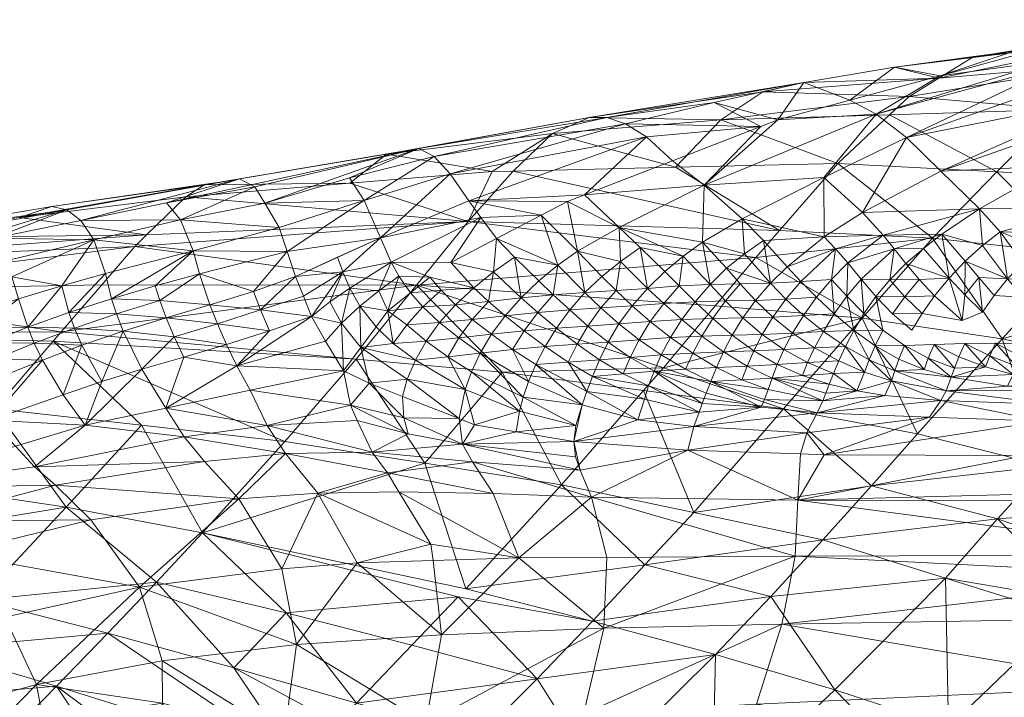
# Model space of a CAD drawing. Header units: millimetres. Extents: x -10 to 98, y -33 to 12.
# Tile 17 of 36: x 28 to 40, y 2 to 10. Entities that reach past the tile are written whole.
import ezdxf

# ---------------------------------------------------------------- set-up
doc = ezdxf.new("R2010")
doc.units = ezdxf.units.MM
doc.layers.add('G-IMPT', color=8, linetype='Continuous')

# ---------------------------------------------------------------- blocks, each defined once
blk = doc.blocks.new('AJsmall2 - 3D View - _3D__dwg_AJsmall_AJsmall_193151 - AJsmall_AJsmall_193151-193211-_3D_-3459-View 1')
at = {"layer": 'G-IMPT', "lineweight": 9}
mesh = blk.add_polyface(dxfattribs=at)
corners = [(41.596, 11.751, 99.804), (40.478, 11.566, 100.133), (42.08, 11.622, 101.94), (40.747, 11.456, 101.2), (40.85, 11.415, 101.604), (41.039, 11.259, 102.28), (41.349, 11.004, 103.388), (40.81, 10.869, 93.707), (38.792, 10.806, 94.136), (39.026, 11.026, 94.842), (40.206, 11.54, 99.088), (41.52, 11.425, 95.566), (39.379, 11.244, 96.066), (42.182, 11.812, 97.481), (39.794, 11.5, 97.503), (39.939, 11.514, 98.06), (42.474, 11.938, 98.463), (40.068, 10.13, 91.884), (41.92, 10.036, 91.503), (42.783, 10.807, 93.236), (40.763, 10.194, 104.836), (41.704, 10.652, 104.492), (41.509, 10.872, 103.96), (38.718, 9.375, 104.852), (39.414, 9.388, 105.267), (39.861, 9.689, 105.126), (39.403, 10.136, 104.043), (38.993, 10.535, 102.947), (40.109, 9.413, 105.662), (39.897, 9.252, 105.721), (40.198, 8.856, 106.195), (41.222, 9.701, 105.919), (41.268, 9.248, 106.515), (41.473, 9.42, 106.451), (41.577, 8.844, 106.973), (41.75, 9.035, 106.959), (41.94, 9.214, 106.914), (40.38, 9.045, 106.179), (40.579, 9.225, 106.134), (40.79, 9.394, 106.069), (39.693, 9.067, 105.767), (41.07, 9.051, 106.567), (39.396, 11.271, 100.442), (38.635, 10.814, 101.847), (42.109, 10.193, 105.598), (42.338, 9.934, 106.224), (41.05, 9.147, 89.867), (39.305, 9.34, 90.221), (38.851, 11.374, 98.336)]
mesh.append_faces([[corners[k] for k in face] for face in [(0, 1, 2), (2, 1, 3), (2, 3, 4), (4, 5, 2), (2, 5, 6), (7, 8, 9), (10, 1, 0), (7, 9, 11), (11, 9, 12), (13, 11, 12), (13, 12, 14), (13, 14, 15), (16, 13, 15), (16, 15, 10), (10, 0, 16), (17, 8, 7), (17, 7, 18), (19, 7, 11), (20, 21, 22), (23, 24, 25), (26, 20, 22), (26, 22, 6), (26, 6, 27), (28, 29, 30), (31, 32, 33), (33, 32, 34), (33, 35, 36), (31, 20, 25), (25, 20, 26), (28, 37, 38), (28, 38, 39), (24, 40, 29), (24, 29, 25), (25, 29, 28), (25, 28, 31), (31, 28, 39), (31, 39, 32), (32, 39, 41), (1, 42, 3), (3, 42, 43), (3, 43, 4), (4, 43, 27), (4, 27, 5), (5, 27, 6), (21, 20, 44), (44, 20, 31), (45, 31, 33), (46, 47, 17), (46, 17, 18), (10, 15, 48), (42, 1, 10), (42, 10, 48), (15, 14, 48), (48, 14, 12)]])
mesh = blk.add_polyface(dxfattribs=at)
corners = [(38.177, 10.226, 92.273), (38.792, 10.806, 94.136), (40.068, 10.13, 91.884), (38.453, 8.852, 105.166), (38.629, 8.646, 105.368), (38.797, 8.845, 105.39), (38.295, 9.044, 104.937), (38.848, 9.214, 105.12), (38.013, 9.355, 104.437), (38.149, 9.212, 104.692), (38.718, 9.375, 104.852), (37.039, 9.568, 103.499), (37.291, 9.311, 104.033), (37.574, 8.999, 104.535), (38.988, 9.036, 105.373), (39.195, 9.218, 105.329), (38.471, 9.643, 104.313), (39.861, 9.689, 105.126), (38.009, 10.06, 103.237), (39.396, 11.271, 100.442), (38.321, 10.979, 100.749), (38.635, 10.814, 101.847), (37.464, 10.746, 100.993), (38.974, 8.643, 105.589), (39.146, 8.848, 105.6), (39.502, 8.864, 105.793), (39.414, 9.388, 105.267), (39.403, 10.136, 104.043), (38.993, 10.535, 102.947), (36.585, 9.97, 102.419), (38.283, 8.648, 105.145), (38.101, 8.846, 104.953), (37.738, 8.824, 104.754), (37.375, 8.803, 104.552), (37.066, 9.154, 104.081), (38.468, 8.389, 88.645), (37.203, 9.109, 89.847), (39.305, 9.34, 90.221), (37.483, 9.431, 90.546), (37.283, 11.079, 96.512), (39.379, 11.244, 96.066), (39.026, 11.026, 94.842), (36.786, 10.745, 94.499), (38.851, 11.374, 98.336), (37.771, 11.189, 98.606), (36.706, 10.954, 98.866), (36.247, 10.182, 92.56)]
mesh.append_faces([[corners[k] for k in face] for face in [(0, 1, 2), (3, 4, 5), (6, 3, 7), (8, 9, 10), (11, 12, 8), (8, 12, 13), (8, 13, 9), (3, 5, 7), (7, 5, 14), (7, 14, 15), (16, 10, 17), (10, 16, 8), (8, 16, 18), (8, 18, 11), (19, 20, 21), (21, 20, 22), (5, 23, 24), (5, 24, 14), (14, 24, 25), (14, 25, 15), (7, 15, 26), (10, 7, 26), (7, 10, 6), (6, 10, 9), (17, 27, 16), (16, 27, 28), (16, 28, 18), (18, 28, 21), (18, 21, 29), (29, 21, 22), (30, 3, 6), (30, 6, 31), (31, 6, 9), (31, 9, 32), (32, 9, 13), (32, 13, 33), (33, 13, 12), (33, 12, 34), (35, 36, 37), (36, 38, 37), (37, 38, 0), (37, 0, 2), (39, 40, 41), (39, 41, 42), (20, 19, 43), (20, 43, 44), (22, 20, 44), (22, 44, 45), (41, 1, 42), (42, 1, 0), (44, 43, 40), (44, 40, 39), (46, 0, 38)]])
mesh = blk.add_polyface(dxfattribs=at)
corners = [(36.585, 9.97, 102.419), (36.211, 10.26, 101.306), (35.162, 9.853, 101.568), (37.262, 10.668, 101.044), (35.54, 8.715, 103.482), (35.369, 8.885, 103.266), (35.167, 8.693, 103.259), (36.657, 8.79, 104.113), (37.016, 8.795, 104.336), (36.854, 8.981, 104.109), (37.375, 8.803, 104.552), (34.844, 9.018, 102.804), (35.08, 9.183, 102.772), (35.59, 9.063, 103.244), (35.914, 8.742, 103.695), (36.566, 9.29, 103.611), (35.575, 9.467, 102.669), (36.337, 9.125, 103.656), (35.824, 9.227, 103.201), (36.118, 8.941, 103.687), (37.066, 9.154, 104.081), (36.289, 8.772, 103.901), (34.96, 9.775, 101.619), (37.039, 9.568, 103.499), (38.009, 10.06, 103.237), (36.841, 8.593, 104.309), (37.197, 8.599, 104.534), (37.464, 10.746, 100.993), (37.291, 9.311, 104.033), (36.706, 10.954, 98.866), (35.899, 10.546, 100.224), (35.65, 10.698, 99.112), (35.428, 10.774, 98.008), (37.771, 11.189, 98.606), (35.217, 10.774, 96.921), (36.786, 10.745, 94.499), (38.177, 10.226, 92.273), (36.247, 10.182, 92.56), (37.283, 11.079, 96.512), (34.784, 10.583, 94.825), (34.313, 10.138, 92.847), (33.565, 10.106, 99.521), (37.203, 9.109, 89.847), (36.719, 8.534, 88.928), (33.165, 8.78, 89.301), (37.483, 9.431, 90.546), (33.78, 9.539, 91.013)]
mesh.append_faces([[corners[k] for k in face] for face in [(0, 1, 2), (3, 1, 0), (4, 5, 6), (7, 8, 9), (9, 8, 10), (11, 6, 12), (12, 6, 5), (12, 5, 13), (13, 5, 4), (13, 4, 14), (15, 16, 17), (17, 16, 18), (17, 18, 19), (10, 20, 9), (9, 20, 15), (7, 9, 15), (7, 15, 17), (7, 17, 21), (21, 17, 19), (21, 19, 14), (14, 19, 18), (14, 18, 13), (13, 18, 16), (13, 16, 12), (12, 16, 22), (23, 24, 0), (7, 25, 8), (8, 26, 10), (0, 27, 3), (20, 28, 23), (20, 23, 15), (15, 23, 0), (15, 0, 16), (16, 0, 2), (16, 2, 22), (27, 29, 3), (2, 1, 30), (30, 1, 3), (31, 30, 3), (31, 3, 29), (31, 29, 32), (32, 29, 33), (34, 32, 33), (35, 36, 37), (33, 38, 34), (34, 38, 35), (34, 35, 39), (39, 35, 37), (39, 37, 40), (31, 41, 30), (42, 43, 44), (45, 42, 46), (45, 46, 40), (45, 40, 37)]])
mesh = blk.add_polyface(dxfattribs=at)
corners = [(33.091, 8.69, 101.872), (33.457, 8.72, 102.143), (33.324, 8.877, 101.886), (33.845, 8.749, 102.375), (34.791, 8.667, 103.031), (34.618, 8.833, 102.819), (34.408, 8.631, 102.808), (34.844, 9.018, 102.804), (35.08, 9.183, 102.772), (34.648, 9.612, 101.677), (34.116, 9.334, 101.776), (34.33, 9.113, 102.33), (34.96, 9.775, 101.619), (34.081, 8.938, 102.364), (33.571, 9.05, 101.878), (35.167, 8.693, 103.259), (34.019, 8.587, 102.585), (32.372, 9.992, 93.001), (32.805, 10.337, 95.059), (34.063, 10.133, 92.884), (32.823, 8.474, 101.856), (32.953, 8.887, 101.667), (32.715, 8.714, 101.654), (32.862, 9.053, 101.403), (32.37, 8.746, 101.385), (33.928, 9.586, 101.245), (32.737, 9.342, 100.825), (32.224, 9.112, 100.841), (32.286, 8.94, 101.125), (33.787, 9.785, 100.678), (33.191, 10.406, 97.225), (32.366, 10.055, 98.45), (33.375, 10.31, 98.361), (32.54, 9.786, 99.635), (33.565, 10.106, 99.521), (34.784, 10.583, 94.825), (34.313, 10.138, 92.847), (35.217, 10.774, 96.921), (35.428, 10.774, 98.008), (35.65, 10.698, 99.112), (35.899, 10.546, 100.224), (35.162, 9.853, 101.568), (33.78, 9.539, 91.013), (37.203, 9.109, 89.847), (33.165, 8.78, 89.301)]
mesh.append_faces([[corners[k] for k in face] for face in [(0, 1, 2), (2, 1, 3), (4, 5, 6), (7, 8, 9), (7, 9, 10), (7, 10, 11), (8, 12, 9), (13, 11, 10), (13, 10, 14), (13, 14, 3), (7, 4, 15), (4, 7, 5), (11, 5, 7), (5, 11, 6), (6, 11, 13), (6, 13, 16), (16, 13, 3), (17, 18, 19), (20, 0, 21), (20, 21, 22), (0, 2, 21), (23, 21, 2), (22, 21, 23), (22, 23, 24), (14, 10, 25), (14, 25, 23), (26, 27, 28), (25, 26, 23), (23, 26, 28), (23, 28, 24), (29, 9, 12), (30, 31, 32), (32, 31, 33), (32, 33, 34), (34, 33, 26), (34, 26, 29), (29, 26, 25), (29, 25, 9), (9, 25, 10), (35, 36, 19), (35, 19, 18), (37, 35, 18), (37, 18, 30), (38, 37, 30), (38, 30, 32), (39, 38, 32), (39, 32, 34), (40, 34, 29), (40, 29, 41), (41, 29, 12), (42, 17, 19), (42, 19, 36), (43, 44, 42)]])
mesh = blk.add_polyface(dxfattribs=at)
corners = [(30.421, 9.83, 93.136), (30.637, 9.973, 94.144), (32.372, 9.992, 93.001), (32.805, 10.337, 95.059), (31.915, 8.409, 101.237), (32.134, 8.584, 101.335), (32.286, 8.94, 101.125), (31.818, 8.649, 101.005), (32.224, 9.112, 100.841), (31.724, 8.883, 100.779), (32.54, 9.786, 99.635), (31.53, 9.467, 99.606), (31.625, 9.181, 100.183), (32.737, 9.342, 100.825), (32.37, 8.746, 101.385), (32.272, 8.33, 101.526), (32.366, 10.055, 98.45), (31.359, 9.754, 98.421), (30.821, 10.004, 95.138), (31.056, 10.044, 96.409), (33.191, 10.406, 97.225), (31.193, 9.974, 97.293), (31.24, 9.95, 97.594), (33.165, 8.78, 89.301), (32.444, 7.901, 87.713), (28.936, 8.225, 88.147), (33.78, 9.539, 91.013), (29.419, 8.785, 89.574), (29.812, 9.241, 90.736), (29.953, 9.377, 91.29), (30.355, 9.559, 98.29), (30.191, 9.76, 97.202), (30.797, 8.32, 100.521), (31.416, 8.239, 100.948), (31.309, 8.485, 100.799), (31.223, 8.703, 100.599), (30.58, 8.915, 99.933), (30.705, 8.545, 100.367), (30.11, 8.596, 99.947), (30.186, 8.392, 100.11), (30.506, 9.188, 99.393), (30.056, 8.772, 99.74), (29.169, 9.548, 97.043), (29.005, 9.678, 96.02)]
mesh.append_faces([[corners[k] for k in face] for face in [(0, 1, 2), (2, 1, 3), (4, 5, 6), (4, 6, 7), (6, 8, 9), (6, 9, 7), (10, 11, 12), (10, 12, 13), (13, 12, 9), (13, 9, 8), (14, 6, 5), (14, 5, 15), (15, 5, 4), (10, 16, 17), (10, 17, 11), (1, 18, 3), (3, 18, 19), (3, 19, 20), (20, 19, 21), (20, 21, 22), (20, 22, 17), (20, 17, 16), (23, 24, 25), (0, 2, 26), (25, 27, 23), (23, 27, 28), (23, 28, 26), (26, 28, 29), (26, 29, 0), (11, 17, 30), (22, 21, 31), (31, 21, 19), (32, 33, 34), (9, 12, 35), (35, 12, 36), (35, 36, 37), (37, 36, 38), (37, 38, 39), (34, 33, 4), (34, 4, 7), (34, 7, 9), (39, 32, 37), (37, 32, 34), (37, 34, 35), (35, 34, 9), (30, 40, 11), (41, 38, 36), (41, 36, 40), (40, 36, 12), (40, 12, 11), (17, 22, 30), (30, 22, 31), (42, 31, 19), (43, 19, 18)]])
mesh = blk.add_polyface(dxfattribs=at)
corners = [(29.326, 9.318, 98.064), (29.462, 8.918, 99.067), (30.506, 9.188, 99.393), (28.942, 8.774, 98.878), (28.279, 9.071, 97.793), (27.826, 8.727, 98.081), (28.35, 8.88, 98.25), (27.925, 8.446, 98.452), (28.428, 8.618, 98.673), (27.989, 8.278, 98.603), (30.186, 8.392, 100.11), (30.11, 8.596, 99.947), (29.594, 8.438, 99.702), (29.675, 8.234, 99.832), (29.094, 8.27, 99.431), (29.536, 8.619, 99.523), (30.056, 8.772, 99.74), (29.028, 8.456, 99.281), (28.538, 8.282, 99.014), (30.355, 9.559, 98.29), (29.169, 9.548, 97.043), (28.131, 9.341, 96.843), (29.005, 9.678, 96.02), (27.083, 9.106, 96.625), (30.191, 9.76, 97.202), (31.056, 10.044, 96.409), (30.821, 10.004, 95.138), (28.824, 9.717, 95.028), (30.637, 9.973, 94.144), (26.927, 9.29, 95.724), (26.77, 9.368, 94.804), (28.441, 9.586, 93.068), (30.421, 9.83, 93.136), (27.434, 8.256, 98.214), (27.365, 8.416, 98.072), (27.309, 8.557, 97.902), (27.227, 8.787, 97.504), (29.953, 9.377, 91.29), (28.936, 8.225, 88.147), (25.579, 8.712, 89.614), (29.419, 8.785, 89.574), (29.812, 9.241, 90.736), (26.021, 9.086, 91.277), (26.415, 9.336, 92.999)]
mesh.append_faces([[corners[k] for k in face] for face in [(0, 1, 2), (1, 0, 3), (4, 5, 6), (6, 5, 7), (6, 7, 8), (8, 7, 9), (10, 11, 12), (10, 12, 13), (13, 12, 14), (15, 16, 2), (15, 2, 1), (15, 1, 17), (17, 1, 3), (17, 3, 18), (2, 19, 0), (20, 0, 19), (0, 20, 21), (21, 20, 22), (18, 14, 17), (17, 14, 12), (17, 12, 15), (15, 12, 11), (15, 11, 16), (22, 23, 21), (4, 21, 23), (21, 4, 0), (0, 4, 6), (0, 6, 3), (3, 6, 8), (3, 8, 18), (18, 8, 9), (19, 24, 20), (20, 25, 22), (22, 26, 27), (27, 26, 28), (29, 23, 22), (30, 29, 22), (30, 22, 27), (30, 27, 31), (31, 27, 28), (31, 28, 32), (33, 9, 7), (34, 7, 5), (34, 5, 35), (35, 5, 4), (35, 4, 36), (23, 36, 4), (31, 32, 37), (38, 39, 40), (41, 40, 39), (37, 41, 42), (37, 42, 43), (37, 43, 31)]])
mesh = blk.add_polyface(dxfattribs=at)
corners = [(26.805, 8.366, 97.708), (27.309, 8.557, 97.902), (27.227, 8.787, 97.504), (26.707, 8.621, 97.35), (26.198, 8.437, 97.185), (26.32, 8.155, 97.492), (23.634, 8.722, 94.434), (24.679, 8.959, 94.558), (24.525, 9.031, 93.713), (24.399, 8.491, 95.677), (24.315, 8.646, 95.296), (23.797, 8.479, 95.209), (24.837, 8.791, 95.381), (24.994, 8.493, 96.172), (26.032, 8.831, 96.404), (26.927, 9.29, 95.724), (25.434, 7.68, 96.958), (25.96, 7.764, 97.325), (25.861, 7.926, 97.245), (27.365, 8.416, 98.072), (27.434, 8.256, 98.214), (26.959, 8.051, 97.958), (27.517, 8.083, 98.328), (26.505, 7.83, 97.68), (25.778, 8.082, 97.135), (25.096, 8.273, 96.518), (25.595, 8.484, 96.672), (24.62, 8.032, 96.334), (27.172, 7.696, 98.087), (26.746, 7.487, 97.748), (28.441, 9.586, 93.068), (26.415, 9.336, 92.999), (26.77, 9.368, 94.804), (26.126, 9.3, 92.989), (23.894, 8.292, 95.563), (24.016, 8.05, 95.872), (24.493, 8.285, 96.037), (24.359, 9.035, 92.875), (25.162, 8.14, 96.663), (25.707, 8.23, 97), (26.11, 8.663, 96.809), (27.083, 9.106, 96.625), (28.936, 8.225, 88.147), (25.082, 8.196, 88.028), (25.579, 8.712, 89.614), (22.287, 8.725, 92.741), (26.021, 9.086, 91.277), (21.565, 8.443, 89.596), (21.834, 8.642, 90.594), (29.812, 9.241, 90.736)]
mesh.append_faces([[corners[k] for k in face] for face in [(0, 1, 2), (3, 4, 5), (6, 7, 8), (9, 10, 11), (9, 12, 10), (10, 12, 7), (11, 10, 7), (11, 7, 6), (13, 14, 15), (16, 17, 18), (19, 1, 0), (20, 0, 21), (22, 20, 21), (17, 23, 5), (18, 17, 5), (24, 5, 4), (25, 26, 14), (5, 23, 21), (5, 21, 0), (5, 0, 3), (3, 0, 2), (14, 13, 25), (25, 13, 27), (28, 22, 21), (28, 21, 29), (29, 21, 23), (30, 31, 32), (32, 31, 33), (34, 35, 36), (34, 36, 9), (9, 36, 13), (9, 13, 12), (12, 13, 15), (7, 12, 15), (7, 15, 32), (8, 7, 32), (8, 32, 33), (8, 33, 37), (38, 39, 26), (26, 39, 40), (26, 40, 14), (14, 40, 41), (14, 41, 15), (2, 41, 3), (3, 41, 40), (3, 40, 4), (4, 40, 39), (42, 43, 44), (45, 37, 46), (46, 37, 33), (46, 33, 31), (43, 47, 44), (46, 44, 48), (49, 44, 46)]])
mesh = blk.add_polyface(dxfattribs=at)
corners = [(39.899, 8.459, 106.112), (40.037, 8.658, 106.174), (39.855, 8.871, 105.986), (41.735, 7.852, 106.529), (41.771, 7.955, 106.764), (41.467, 8.089, 106.794), (41.41, 7.951, 106.598), (41.366, 7.841, 106.377), (41.07, 8.005, 106.543), (39.934, 7.809, 105.651), (39.985, 7.938, 105.865), (39.689, 8.085, 105.871), (39.617, 7.927, 105.693), (39.322, 8.073, 105.696), (39.254, 7.913, 105.511), (39.564, 7.795, 105.481), (39.502, 8.864, 105.793), (39.146, 8.848, 105.6), (39.328, 8.653, 105.787), (40.541, 8.001, 106.263), (40.342, 7.937, 106.054), (40.651, 7.819, 106.022), (40.052, 8.089, 106.053), (40.299, 7.817, 105.826), (40.198, 8.856, 106.195), (39.897, 9.252, 105.721), (39.693, 9.067, 105.767), (39.414, 9.388, 105.267), (39.195, 9.218, 105.329), (41.696, 8.521, 107.124), (41.577, 8.844, 106.973), (41.425, 8.642, 106.95), (40.579, 9.225, 106.134), (40.38, 9.045, 106.179), (40.886, 8.842, 106.596), (40.538, 8.839, 106.404), (40.721, 8.631, 106.589), (41.237, 8.343, 106.84), (41.236, 8.855, 106.777), (41.075, 8.641, 106.768), (41.75, 9.035, 106.959), (41.473, 9.42, 106.451), (40.377, 8.639, 106.388), (40.109, 9.413, 105.662), (40.79, 9.394, 106.069), (41.07, 9.051, 106.567), (41.268, 9.248, 106.515), (41.002, 7.827, 106.213), (39.687, 8.665, 105.973), (39.658, 8.36, 105.974), (40.78, 8.151, 106.546), (40.689, 7.933, 106.258), (40.399, 8.08, 106.256), (39.179, 8.444, 105.741), (40.132, 8.144, 88.36), (41.05, 9.147, 89.867), (42.707, 8.871, 89.432), (41.719, 7.806, 88.033), (39.305, 9.34, 90.221)]
mesh.append_faces([[corners[k] for k in face] for face in [(0, 1, 2), (3, 4, 5), (3, 6, 7), (7, 6, 8), (9, 10, 11), (9, 11, 12), (13, 14, 15), (16, 17, 18), (19, 20, 21), (22, 10, 23), (10, 22, 11), (24, 25, 26), (27, 28, 16), (29, 30, 31), (32, 33, 34), (34, 33, 35), (34, 35, 36), (37, 38, 39), (39, 38, 34), (39, 34, 36), (40, 30, 29), (30, 40, 41), (42, 36, 35), (42, 35, 24), (24, 35, 33), (24, 33, 43), (44, 32, 34), (44, 34, 45), (45, 34, 38), (16, 26, 27), (46, 45, 30), (30, 45, 38), (30, 38, 31), (8, 47, 7), (2, 48, 0), (0, 48, 49), (11, 13, 12), (15, 12, 13), (47, 8, 50), (47, 50, 51), (23, 20, 22), (22, 20, 52), (1, 42, 24), (1, 24, 2), (26, 2, 24), (48, 2, 26), (48, 26, 16), (49, 48, 16), (49, 16, 18), (49, 18, 53), (54, 55, 56), (54, 56, 57), (54, 58, 55)]])
mesh = blk.add_polyface(dxfattribs=at)
corners = [(37.176, 7.998, 104.454), (37.097, 7.816, 104.274), (37.454, 7.835, 104.496), (37.533, 8.014, 104.673), (37.818, 7.859, 104.701), (37.9, 8.035, 104.87), (38.188, 7.879, 104.89), (38.268, 8.052, 105.062), (37.275, 8.194, 104.597), (37.636, 8.211, 104.808), (38.005, 8.231, 104.999), (38.367, 8.243, 105.201), (38.133, 8.438, 105.091), (37.768, 8.421, 104.895), (37.402, 8.401, 104.695), (37.924, 8.636, 104.941), (37.558, 8.613, 104.744), (37.197, 8.599, 104.534), (39.205, 7.777, 105.29), (39.254, 7.913, 105.511), (38.969, 8.063, 105.494), (39.322, 8.073, 105.696), (39.328, 8.653, 105.787), (39.146, 8.848, 105.6), (38.974, 8.643, 105.589), (39.179, 8.444, 105.741), (38.829, 8.44, 105.532), (37.375, 8.803, 104.552), (37.738, 8.824, 104.754), (38.101, 8.846, 104.953), (38.283, 8.648, 105.145), (38.486, 8.443, 105.305), (38.714, 8.244, 105.423), (38.629, 8.646, 105.368), (38.797, 8.845, 105.39), (38.854, 7.76, 105.08), (38.903, 7.901, 105.302), (38.623, 8.06, 105.272), (38.552, 7.893, 105.087), (38.453, 8.852, 105.166), (39.058, 8.245, 105.644), (38.495, 7.746, 104.877), (38.468, 8.389, 88.645), (36.719, 8.534, 88.928), (37.203, 9.109, 89.847), (40.132, 8.144, 88.36), (39.305, 9.34, 90.221)]
mesh.append_faces([[corners[k] for k in face] for face in [(0, 1, 2), (0, 2, 3), (3, 2, 4), (3, 4, 5), (5, 4, 6), (5, 6, 7), (3, 8, 0), (8, 3, 9), (5, 9, 3), (9, 5, 10), (7, 10, 5), (10, 7, 11), (11, 12, 10), (13, 10, 12), (10, 13, 9), (14, 9, 13), (9, 14, 8), (12, 15, 13), (13, 15, 16), (13, 16, 14), (14, 16, 17), (18, 19, 20), (20, 19, 21), (22, 23, 24), (22, 24, 25), (25, 24, 26), (27, 17, 16), (27, 16, 28), (28, 16, 15), (28, 15, 29), (29, 15, 12), (29, 12, 30), (30, 12, 11), (30, 11, 31), (31, 11, 32), (33, 26, 24), (33, 24, 34), (35, 36, 37), (35, 37, 38), (20, 36, 18), (36, 20, 37), (32, 33, 31), (31, 33, 39), (31, 39, 30), (40, 25, 26), (20, 32, 37), (11, 37, 32), (37, 11, 38), (38, 11, 7), (41, 38, 7), (41, 7, 6), (42, 43, 44), (45, 42, 46)]])
mesh = blk.add_polyface(dxfattribs=at)
corners = [(34.967, 7.866, 103.113), (35.34, 7.893, 103.347), (35.074, 8.078, 103.259), (35.204, 8.294, 103.373), (34.829, 8.269, 103.14), (35.444, 8.104, 103.496), (35.706, 7.922, 103.583), (36.076, 7.95, 103.805), (36.363, 7.783, 103.846), (36.451, 7.972, 104.013), (36.735, 7.801, 104.055), (36.818, 7.986, 104.228), (37.097, 7.816, 104.274), (37.176, 7.998, 104.454), (35.812, 8.131, 103.726), (36.186, 8.157, 103.937), (36.559, 8.174, 104.147), (36.921, 8.184, 104.369), (37.275, 8.194, 104.597), (37.046, 8.391, 104.473), (37.402, 8.401, 104.695), (36.689, 8.384, 104.246), (36.321, 8.37, 104.031), (35.946, 8.347, 103.824), (35.573, 8.319, 103.606), (37.197, 8.599, 104.534), (36.841, 8.593, 104.309), (36.479, 8.584, 104.088), (36.106, 8.562, 103.88), (35.731, 8.534, 103.67), (35.359, 8.509, 103.448), (35.167, 8.693, 103.259), (35.54, 8.715, 103.482), (35.914, 8.742, 103.695), (36.289, 8.772, 103.901), (36.657, 8.79, 104.113), (37.016, 8.795, 104.336), (35.991, 7.758, 103.633), (34.987, 8.485, 103.217), (36.102, 7.799, 87.755), (36.719, 8.534, 88.928), (38.468, 8.389, 88.645), (33.165, 8.78, 89.301)]
mesh.append_faces([[corners[k] for k in face] for face in [(0, 1, 2), (3, 4, 2), (5, 3, 2), (5, 2, 1), (6, 5, 1), (7, 8, 9), (9, 10, 11), (11, 12, 13), (14, 7, 15), (9, 15, 7), (15, 9, 16), (11, 16, 9), (16, 11, 17), (13, 17, 11), (17, 13, 18), (19, 18, 20), (18, 19, 17), (21, 17, 19), (17, 21, 16), (22, 16, 21), (16, 22, 15), (23, 15, 22), (15, 23, 14), (24, 14, 23), (20, 25, 19), (19, 25, 26), (19, 26, 21), (27, 21, 26), (21, 27, 22), (28, 22, 27), (22, 28, 23), (29, 23, 28), (23, 29, 24), (30, 24, 29), (31, 30, 32), (29, 32, 30), (32, 29, 33), (28, 33, 29), (33, 28, 34), (34, 28, 27), (34, 27, 35), (35, 27, 26), (36, 26, 25), (6, 37, 7), (6, 7, 14), (5, 6, 14), (5, 14, 24), (3, 5, 24), (3, 24, 30), (38, 3, 30), (38, 30, 31), (39, 40, 41), (42, 40, 39)]])
mesh = blk.add_polyface(dxfattribs=at)
corners = [(33.05, 8.31, 102.041), (32.823, 8.474, 101.856), (32.886, 8.085, 101.93), (33.279, 8.115, 102.187), (33.15, 7.89, 102.046), (33.537, 7.927, 102.305), (32.682, 8.284, 101.75), (32.5, 8.038, 101.611), (34.695, 8.051, 103.029), (34.967, 7.866, 103.113), (35.074, 8.078, 103.259), (34.829, 8.269, 103.14), (34.444, 8.237, 102.914), (34.606, 8.456, 102.99), (34.219, 8.417, 102.766), (34.408, 8.631, 102.808), (34.019, 8.587, 102.585), (34.584, 7.837, 102.885), (34.308, 8.016, 102.802), (34.055, 8.196, 102.686), (33.828, 8.373, 102.536), (33.628, 8.547, 102.354), (33.819, 7.751, 102.397), (33.922, 7.972, 102.561), (33.667, 8.152, 102.441), (33.439, 8.336, 102.291), (33.24, 8.521, 102.112), (34.791, 8.667, 103.031), (34.987, 8.485, 103.217), (35.204, 8.294, 103.373), (35.167, 8.693, 103.259), (33.845, 8.749, 102.375), (33.457, 8.72, 102.143), (33.091, 8.69, 101.872), (32.715, 8.714, 101.654), (32.488, 8.529, 101.609), (32.37, 8.746, 101.385), (32.272, 8.33, 101.526), (32.444, 7.901, 87.713), (33.165, 8.78, 89.301), (34.184, 7.746, 87.565), (36.102, 7.799, 87.755)]
mesh.append_faces([[corners[k] for k in face] for face in [(0, 1, 2), (3, 0, 2), (3, 2, 4), (5, 3, 4), (1, 6, 2), (2, 6, 7), (4, 2, 7), (8, 9, 10), (8, 10, 11), (12, 8, 11), (12, 11, 13), (14, 12, 13), (14, 13, 15), (16, 14, 15), (17, 9, 8), (18, 17, 8), (18, 8, 12), (19, 18, 12), (19, 12, 14), (20, 19, 14), (20, 14, 16), (21, 20, 16), (5, 22, 23), (5, 23, 24), (3, 5, 24), (3, 24, 25), (0, 3, 25), (0, 25, 26), (1, 0, 26), (27, 15, 13), (28, 27, 13), (28, 13, 11), (29, 28, 11), (23, 18, 19), (24, 23, 19), (24, 19, 20), (25, 24, 20), (25, 20, 21), (26, 25, 21), (27, 28, 30), (16, 31, 21), (32, 21, 31), (21, 32, 26), (33, 26, 32), (26, 33, 1), (1, 34, 35), (1, 35, 6), (7, 6, 35), (34, 36, 35), (35, 36, 37), (35, 37, 7), (38, 39, 40), (41, 40, 39)]])
mesh = blk.add_polyface(dxfattribs=at)
corners = [(32.272, 8.33, 101.526), (32.082, 8.115, 101.357), (32.296, 7.763, 101.457), (32.5, 8.038, 101.611), (31.915, 8.409, 101.237), (28.839, 8.113, 87.933), (28.936, 8.225, 88.147), (32.444, 7.901, 87.713), (31.599, 6.923, 86.24), (29.891, 7.115, 86.318), (30.18, 7.319, 99.863), (31.186, 7.53, 100.62), (31.025, 7.819, 100.669), (30.394, 7.925, 100.287), (29.897, 7.782, 99.943), (29.223, 7.115, 99.134), (30.282, 8.165, 100.223), (30.905, 8.075, 100.623), (30.797, 8.32, 100.521), (31.416, 8.239, 100.948), (29.675, 8.234, 99.832), (30.186, 8.392, 100.11), (31.605, 6.779, 100.103), (30.64, 6.683, 99.425), (31.051, 6.24, 98.694), (32.379, 7.353, 101.266), (32.636, 6.796, 100.639), (32.456, 7.171, 101.083), (31.387, 7.111, 100.449), (30.401, 6.977, 99.71), (31.735, 4.505, 95.493), (32.457, 5.479, 97.453), (31.563, 5.405, 97.103), (31.991, 6.306, 99.233), (28.619, 6.621, 98.173), (28.867, 6.401, 97.945), (29.288, 5.988, 97.421), (29.869, 5.188, 96.203), (32.817, 6.549, 100.158), (33.262, 6.662, 86.155), (30.616, 5.833, 84.903), (33.659, 5.072, 84.826), (31.614, 4.882, 84.347), (30.07, 5.247, 84.292), (30.99, 4.23, 83.849), (29.492, 4.641, 83.714), (28.995, 6.141, 84.915)]
mesh.append_faces([[corners[k] for k in face] for face in [(0, 1, 2), (2, 3, 0), (0, 4, 1), (5, 6, 7), (7, 8, 5), (5, 8, 9), (10, 11, 12), (12, 13, 10), (10, 13, 14), (10, 14, 15), (16, 17, 18), (18, 17, 19), (12, 11, 2), (12, 2, 1), (12, 1, 4), (20, 16, 21), (21, 16, 18), (4, 19, 12), (12, 19, 17), (12, 17, 13), (16, 13, 17), (13, 16, 14), (14, 16, 20), (22, 23, 24), (25, 2, 11), (26, 27, 28), (28, 27, 25), (26, 28, 22), (22, 28, 29), (22, 29, 23), (15, 29, 10), (10, 29, 28), (10, 28, 11), (11, 28, 25), (30, 31, 32), (32, 31, 33), (29, 34, 23), (23, 35, 24), (24, 36, 37), (37, 30, 32), (37, 32, 24), (33, 24, 32), (24, 33, 22), (22, 33, 38), (22, 38, 26), (39, 40, 8), (40, 41, 42), (40, 42, 43), (43, 42, 44), (43, 44, 45), (43, 46, 40), (40, 46, 9), (40, 9, 8)]])
mesh = blk.add_polyface(dxfattribs=at)
corners = [(38.854, 7.76, 105.08), (38.814, 7.641, 104.841), (39.468, 7.522, 104.732), (37.035, 7.653, 104.069), (37.348, 7.538, 104.057), (37.395, 7.676, 104.287), (37.997, 7.406, 103.98), (37.93, 7.26, 103.482), (37.267, 7.329, 103.575), (36.464, 7.099, 102.677), (37.306, 7.422, 103.817), (36.667, 7.636, 103.858), (36.818, 7.986, 104.228), (36.735, 7.801, 104.055), (37.097, 7.816, 104.274), (38.552, 7.893, 105.087), (38.495, 7.746, 104.877), (38.404, 7.525, 104.415), (38.738, 7.469, 104.353), (39.404, 7.407, 104.23), (38.125, 7.729, 104.69), (38.074, 7.602, 104.467), (38.033, 7.496, 104.228), (39.205, 7.777, 105.29), (38.903, 7.901, 105.302), (37.756, 7.705, 104.497), (36.393, 6.818, 101.699), (37.733, 6.773, 101.554), (37.809, 7.023, 102.508), (38.013, 6.764, 101.523), (39.267, 7.211, 103.266), (38.188, 7.879, 104.89), (37.818, 7.859, 104.701), (37.454, 7.835, 104.496), (38.468, 8.389, 88.645), (37.532, 7.31, 87.222), (36.102, 7.799, 87.755), (40.079, 6.003, 86.302), (37.998, 5.752, 85.916), (38.579, 6.393, 86.446), (36.463, 6.075, 85.993), (39.127, 7.011, 87.028), (37.668, 5.556, 97.938), (37.702, 6.223, 99.708), (35.245, 6.258, 99.84), (40.416, 6.754, 101.241)]
mesh.append_faces([[corners[k] for k in face] for face in [(0, 1, 2), (3, 4, 5), (5, 4, 6), (7, 8, 9), (7, 10, 8), (8, 10, 11), (12, 13, 14), (1, 0, 15), (1, 15, 16), (1, 16, 17), (4, 3, 11), (4, 11, 10), (4, 10, 6), (6, 10, 7), (18, 6, 7), (19, 18, 7), (16, 20, 17), (17, 20, 21), (17, 21, 22), (0, 23, 24), (20, 25, 21), (21, 25, 5), (21, 5, 22), (6, 22, 5), (17, 22, 6), (18, 17, 6), (17, 18, 1), (1, 18, 19), (26, 27, 28), (28, 27, 29), (30, 28, 29), (30, 19, 7), (30, 7, 28), (28, 7, 9), (28, 9, 26), (16, 31, 20), (20, 31, 32), (20, 32, 25), (25, 32, 33), (25, 33, 5), (5, 33, 14), (5, 14, 3), (3, 14, 13), (34, 35, 36), (37, 38, 39), (39, 38, 40), (39, 40, 35), (39, 35, 41), (41, 35, 34), (42, 43, 44), (45, 29, 43), (29, 27, 43), (43, 27, 26)]])
mesh = blk.add_polyface(dxfattribs=at)
corners = [(41.704, 7.772, 106.287), (41.735, 7.852, 106.529), (41.366, 7.841, 106.377), (40.928, 7.615, 105.439), (42.319, 7.636, 105.627), (41.645, 7.664, 105.794), (40.263, 7.718, 105.585), (39.985, 7.938, 105.865), (39.934, 7.809, 105.651), (40.974, 7.739, 105.961), (40.299, 7.817, 105.826), (39.254, 7.913, 105.511), (39.205, 7.777, 105.29), (39.526, 7.686, 105.243), (39.564, 7.795, 105.481), (40.868, 7.529, 104.943), (40.196, 7.579, 105.094), (39.468, 7.522, 104.732), (38.854, 7.76, 105.08), (38.814, 7.641, 104.841), (39.404, 7.407, 104.23), (40.735, 7.362, 103.99), (40.617, 7.164, 103.046), (39.267, 7.211, 103.266), (38.013, 6.764, 101.523), (40.416, 6.754, 101.241), (43.132, 6.743, 100.923), (41.002, 7.827, 106.213), (39.617, 7.927, 105.693), (42.196, 7.489, 104.689), (40.689, 7.933, 106.258), (40.651, 7.819, 106.022), (40.342, 7.937, 106.054), (40.079, 6.003, 86.302), (40.653, 6.629, 86.823), (42.092, 6.149, 86.631), (39.457, 5.297, 85.878), (37.998, 5.752, 85.916), (38.579, 6.393, 86.446), (39.127, 7.011, 87.028), (40.132, 8.144, 88.36), (41.719, 7.806, 88.033), (42.369, 6.446, 86.818), (41.045, 5.026, 85.922), (41.49, 5.504, 86.223), (38.468, 8.389, 88.645), (42.478, 5.314, 97.065), (42.597, 5.575, 97.71), (37.668, 5.556, 97.938), (37.702, 6.223, 99.708), (42.956, 6.364, 99.659), (42.887, 6.212, 99.285)]
mesh.append_faces([[corners[k] for k in face] for face in [(0, 1, 2), (3, 4, 5), (6, 7, 8), (5, 9, 3), (3, 9, 10), (3, 10, 6), (11, 12, 13), (11, 13, 14), (6, 10, 7), (15, 16, 17), (17, 16, 13), (17, 13, 18), (18, 13, 12), (19, 20, 17), (17, 20, 21), (17, 21, 15), (22, 23, 24), (22, 24, 25), (22, 25, 26), (2, 27, 9), (0, 2, 9), (0, 9, 5), (28, 14, 8), (8, 14, 13), (6, 8, 13), (6, 13, 16), (6, 16, 3), (3, 16, 15), (3, 15, 29), (29, 15, 21), (29, 21, 22), (22, 21, 20), (22, 20, 23), (9, 27, 30), (9, 30, 31), (9, 31, 10), (10, 31, 32), (33, 34, 35), (33, 36, 37), (34, 33, 38), (34, 38, 39), (34, 39, 40), (40, 41, 34), (34, 41, 42), (34, 42, 35), (43, 36, 33), (43, 33, 44), (35, 44, 33), (39, 45, 40), (46, 47, 48), (47, 49, 48), (50, 25, 49), (50, 49, 51), (51, 49, 47)]])
mesh = blk.add_polyface(dxfattribs=at)
corners = [(28.839, 8.113, 87.933), (29.891, 7.115, 86.318), (28.146, 7.311, 86.397), (28.066, 8.096, 98.724), (28.158, 7.905, 98.811), (28.616, 8.091, 99.133), (28.094, 7.176, 98.461), (29.223, 7.115, 99.134), (28.961, 7.477, 99.225), (29.897, 7.782, 99.943), (29.419, 7.634, 99.59), (29.675, 8.234, 99.832), (29.094, 8.27, 99.431), (29.183, 8.066, 99.531), (28.715, 7.889, 99.206), (28.267, 7.709, 98.858), (28.538, 8.282, 99.014), (27.989, 8.278, 98.603), (26.772, 6.366, 96.717), (28.393, 6.866, 98.32), (27.01, 7.166, 97.736), (27.836, 7.528, 98.493), (27.612, 7.9, 98.413), (27.517, 8.083, 98.328), (27.172, 7.696, 98.087), (27.434, 8.256, 98.214), (28.619, 6.621, 98.173), (28.644, 4.033, 94.152), (29.869, 5.188, 96.203), (28.265, 4.833, 95.122), (27.651, 5.589, 96.008), (29.288, 5.988, 97.421), (27.246, 5.971, 96.394), (28.867, 6.401, 97.945), (30.401, 6.977, 99.71), (30.64, 6.683, 99.425), (31.051, 6.24, 98.694), (26.091, 4.978, 94.499), (28.995, 6.141, 84.915), (27.962, 5.034, 83.639), (26.726, 5.77, 84.028), (27.299, 6.392, 84.984), (29.492, 4.641, 83.714), (27.4, 4.451, 83.041), (30.07, 5.247, 84.292), (28.936, 8.225, 88.147), (25.082, 8.196, 88.028)]
mesh.append_faces([[corners[k] for k in face] for face in [(0, 1, 2), (3, 4, 5), (6, 7, 8), (7, 9, 10), (7, 10, 8), (11, 12, 13), (13, 12, 5), (13, 5, 14), (14, 5, 4), (14, 4, 15), (3, 5, 16), (16, 5, 12), (16, 17, 3), (6, 18, 19), (6, 19, 7), (20, 21, 22), (20, 6, 21), (22, 23, 24), (9, 11, 10), (10, 11, 13), (10, 13, 8), (8, 13, 14), (8, 14, 6), (6, 14, 15), (6, 15, 21), (21, 15, 4), (21, 4, 22), (22, 4, 3), (23, 22, 3), (23, 3, 17), (25, 23, 17), (7, 19, 26), (27, 28, 29), (30, 31, 32), (32, 31, 33), (18, 32, 33), (18, 33, 26), (18, 26, 19), (34, 7, 26), (35, 26, 33), (36, 33, 31), (28, 31, 30), (28, 30, 29), (29, 30, 37), (2, 1, 38), (39, 40, 38), (38, 40, 41), (38, 41, 2), (42, 43, 39), (44, 42, 39), (44, 39, 38), (45, 0, 46), (0, 2, 46)]])
mesh = blk.add_polyface(dxfattribs=at)
corners = [(34.434, 7.448, 102.505), (34.498, 7.635, 102.708), (33.922, 7.972, 102.561), (33.051, 7.663, 101.877), (32.999, 7.458, 101.65), (33.672, 7.193, 101.779), (34.351, 7.037, 101.81), (34.39, 7.28, 102.284), (33.855, 7.121, 101.814), (33.744, 7.54, 102.206), (32.601, 7.614, 101.574), (32.5, 8.038, 101.611), (32.296, 7.763, 101.457), (33.537, 7.927, 102.305), (33.15, 7.89, 102.046), (33.819, 7.751, 102.397), (35.059, 7.111, 102.298), (34.584, 7.837, 102.885), (34.308, 8.016, 102.802), (33.712, 6.891, 101.331), (32.954, 6.324, 99.618), (33.334, 5.701, 98.124), (34.382, 5.538, 97.875), (34.078, 6.302, 99.805), (32.817, 6.549, 100.158), (33.013, 7.202, 101.481), (32.379, 7.353, 101.266), (32.456, 7.171, 101.083), (33.065, 7.014, 101.258), (32.636, 6.796, 100.639), (33.83, 6.681, 100.824), (35.111, 6.582, 100.821), (35.056, 6.74, 101.318), (33.363, 5.505, 97.72), (35.036, 6.921, 101.804), (35.245, 6.258, 99.84), (34.184, 7.746, 87.565), (34.888, 6.406, 86.072), (33.262, 6.662, 86.155), (32.444, 7.901, 87.713), (31.599, 6.923, 86.24), (32.457, 5.479, 97.453), (31.991, 6.306, 99.233), (33.749, 5.17, 84.917), (30.616, 5.833, 84.903)]
mesh.append_faces([[corners[k] for k in face] for face in [(0, 1, 2), (3, 4, 5), (6, 7, 8), (8, 7, 9), (10, 4, 3), (11, 10, 3), (10, 11, 12), (9, 13, 14), (13, 9, 15), (15, 9, 7), (14, 11, 3), (9, 14, 3), (9, 3, 5), (9, 5, 8), (6, 16, 7), (7, 0, 15), (15, 0, 2), (1, 17, 18), (1, 18, 2), (8, 5, 19), (20, 21, 22), (20, 22, 23), (24, 20, 23), (25, 4, 10), (26, 27, 28), (26, 28, 25), (26, 25, 10), (26, 10, 12), (29, 30, 19), (31, 32, 19), (31, 19, 30), (27, 29, 28), (19, 28, 29), (25, 28, 19), (25, 19, 5), (25, 5, 4), (33, 22, 21), (32, 34, 19), (19, 34, 6), (19, 6, 8), (22, 35, 23), (30, 23, 35), (23, 30, 24), (24, 30, 29), (36, 37, 38), (36, 38, 39), (39, 38, 40), (41, 33, 21), (41, 21, 42), (42, 21, 20), (42, 20, 24), (37, 43, 38), (38, 43, 44)]])
mesh = blk.add_polyface(dxfattribs=at)
corners = [(35.257, 7.695, 103.168), (35.875, 7.426, 103.206), (35.925, 7.582, 103.43), (34.351, 7.037, 101.81), (35.036, 6.921, 101.804), (35.059, 7.111, 102.298), (36.393, 6.818, 101.699), (36.464, 7.099, 102.677), (34.498, 7.635, 102.708), (34.434, 7.448, 102.505), (35.135, 7.358, 102.754), (36.611, 7.494, 103.641), (36.564, 7.373, 103.41), (37.267, 7.329, 103.575), (36.526, 7.269, 103.169), (35.797, 7.18, 102.735), (35.624, 7.725, 103.404), (35.34, 7.893, 103.347), (34.967, 7.866, 103.113), (35.19, 7.514, 102.968), (34.584, 7.837, 102.885), (34.39, 7.28, 102.284), (35.706, 7.922, 103.583), (35.991, 7.758, 103.633), (36.667, 7.636, 103.858), (36.451, 7.972, 104.013), (36.363, 7.783, 103.846), (36.735, 7.801, 104.055), (37.035, 7.653, 104.069), (36.076, 7.95, 103.805), (35.866, 7.528, 87.429), (36.102, 7.799, 87.755), (37.532, 7.31, 87.222), (36.463, 6.075, 85.993), (34.888, 6.406, 86.072), (35.245, 6.258, 99.84), (35.111, 6.582, 100.821), (33.83, 6.681, 100.824), (37.668, 5.556, 97.938), (35.427, 5.542, 97.95), (37.702, 6.223, 99.708), (35.056, 6.74, 101.318), (34.382, 5.538, 97.875), (35.882, 5.453, 85.462), (33.749, 5.17, 84.917), (37.998, 5.752, 85.916), (34.184, 7.746, 87.565)]
mesh.append_faces([[corners[k] for k in face] for face in [(0, 1, 2), (3, 4, 5), (4, 6, 7), (8, 9, 10), (11, 12, 13), (13, 12, 14), (13, 14, 7), (7, 14, 15), (7, 15, 4), (4, 15, 10), (4, 10, 5), (5, 10, 9), (2, 16, 0), (0, 16, 17), (0, 17, 18), (1, 0, 19), (19, 0, 18), (19, 18, 20), (21, 5, 9), (22, 17, 16), (22, 16, 23), (23, 16, 2), (13, 24, 11), (11, 24, 23), (12, 11, 23), (12, 23, 2), (14, 12, 2), (14, 2, 1), (14, 1, 15), (15, 1, 19), (15, 19, 10), (10, 19, 20), (10, 20, 8), (25, 26, 27), (28, 27, 24), (24, 27, 26), (24, 26, 23), (23, 26, 29), (30, 31, 32), (30, 32, 33), (30, 33, 34), (35, 36, 37), (38, 35, 39), (40, 6, 35), (35, 6, 36), (36, 6, 4), (36, 4, 41), (42, 39, 35), (43, 44, 34), (43, 34, 33), (43, 33, 45), (46, 31, 30), (30, 34, 46)]])
mesh = blk.add_polyface(dxfattribs=at)
corners = [(40.878, 4.853, 85.841), (41.045, 5.026, 85.922), (42.202, 4.24, 85.861), (40.33, 0.123, 90.517), (42.638, 0.363, 90.494), (40.64, 1.046, 91.409), (43.456, 2.235, 92.383), (40.984, 2.065, 92.394), (40.183, -0.635, 89.641), (37.225, 1.532, 85.033), (38.017, 2.209, 85.124), (39.355, 1.822, 85.39), (39.02, 3.066, 85.24), (39.496, 3.524, 85.394), (40.845, 3.034, 85.535), (37.805, 0.665, 85.48), (39.125, 0.44, 85.91), (38.387, -0.027, 86.093), (40.41, 0.202, 86.333), (41.825, -0.013, 86.817), (41.493, -0.122, 86.88), (40.221, -0.537, 87.12), (39.065, -0.498, 86.772), (36.466, 0.945, 85.116), (40.657, 1.429, 85.719), (42.133, 2.493, 85.726), (41.9, 0.977, 86.093), (39.457, 5.297, 85.878), (41.855, 4.01, 94.796), (42.246, 4.828, 96.22), (37.509, 4.75, 96.27), (37.209, 3.797, 94.734), (42.478, 5.314, 97.065), (37.668, 5.556, 97.938), (38.589, 1.843, 92.308), (41.409, 3.014, 93.567), (36.79, 2.723, 93.345), (36.304, 1.563, 92.122), (36.558, -0.523, 90.303), (37.94, -0.286, 90.381), (38.189, 0.765, 91.3), (36.68, 2.585, 84.791), (37.379, 5.079, 85.463), (37.998, 5.752, 85.916), (38.141, 3.966, 85.201), (36.722, 4.388, 85.084), (35.882, 5.453, 85.462)]
mesh.append_faces([[corners[k] for k in face] for face in [(0, 1, 2), (3, 4, 5), (5, 6, 7), (8, 4, 3), (9, 10, 11), (12, 13, 14), (15, 16, 17), (17, 16, 18), (19, 20, 18), (18, 20, 21), (18, 22, 17), (17, 23, 15), (10, 12, 11), (11, 12, 14), (11, 14, 24), (24, 14, 25), (13, 0, 14), (14, 0, 2), (14, 2, 25), (26, 19, 18), (26, 18, 24), (24, 18, 16), (24, 16, 11), (11, 16, 15), (11, 15, 9), (9, 15, 23), (1, 0, 27), (28, 29, 30), (30, 31, 28), (30, 29, 32), (30, 32, 33), (5, 7, 34), (34, 7, 35), (36, 34, 35), (34, 36, 37), (38, 39, 40), (40, 39, 3), (40, 3, 5), (31, 36, 35), (31, 35, 28), (5, 34, 40), (40, 34, 37), (41, 10, 9), (42, 43, 27), (42, 27, 44), (42, 44, 45), (45, 44, 41), (12, 10, 41), (12, 41, 44), (13, 12, 44), (13, 44, 27), (13, 27, 0), (46, 43, 42)]])
mesh = blk.add_polyface(dxfattribs=at)
corners = [(38.387, -0.027, 86.093), (35.689, 0.344, 85.202), (36.466, 0.945, 85.116), (33.462, 4.622, 95.948), (35.392, 4.7, 96.186), (34.382, 5.538, 97.875), (33.363, 5.505, 97.72), (33.274, 3.573, 94.309), (35.151, 3.68, 94.512), (37.509, 4.75, 96.27), (37.209, 3.797, 94.734), (37.668, 5.556, 97.938), (35.427, 5.542, 97.95), (36.304, 1.563, 92.122), (36.79, 2.723, 93.345), (32.827, 2.337, 92.844), (38.189, 0.765, 91.3), (35.838, 0.365, 91.087), (36.558, -0.523, 90.303), (33.559, -0.115, 90.763), (32.176, 0.946, 91.569), (32.05, 0.677, 91.322), (34.598, 4.099, 84.577), (33.659, 5.072, 84.826), (35.258, 4.786, 84.987), (35.882, 5.453, 85.462), (33.749, 5.17, 84.917), (32.417, 1.993, 83.797), (32.218, 3.569, 83.907), (33.899, 3.396, 84.253), (32.449, 3.81, 84.054), (33.108, 4.497, 84.474), (36.68, 2.585, 84.791), (37.225, 1.532, 85.033), (35.134, 1.239, 84.629), (35.488, 0.189, 85.224), (33.581, 0.037, 84.789), (33.001, 0.931, 84.17), (32.219, 0.293, 84.201), (36.722, 4.388, 85.084), (35.304, 2.984, 84.515), (33.783, 1.597, 84.21), (31.646, 1.31, 83.673), (37.379, 5.079, 85.463), (32.457, 5.479, 97.453), (31.735, 4.505, 95.493), (31.591, 3.413, 93.913), (31.614, 4.882, 84.347)]
mesh.append_faces([[corners[k] for k in face] for face in [(0, 1, 2), (3, 4, 5), (3, 5, 6), (4, 3, 7), (4, 7, 8), (9, 4, 8), (9, 8, 10), (4, 9, 11), (4, 11, 12), (4, 12, 5), (13, 14, 15), (16, 17, 18), (8, 7, 15), (14, 8, 15), (8, 14, 10), (16, 13, 17), (19, 17, 13), (13, 15, 20), (13, 20, 21), (13, 21, 19), (22, 23, 24), (25, 24, 26), (27, 28, 29), (29, 28, 30), (22, 29, 30), (22, 30, 31), (22, 31, 23), (32, 33, 34), (34, 33, 2), (34, 2, 1), (34, 1, 35), (34, 35, 36), (34, 36, 37), (37, 36, 38), (39, 32, 40), (40, 32, 34), (40, 34, 41), (37, 41, 34), (41, 37, 42), (24, 25, 43), (24, 43, 39), (22, 24, 39), (22, 39, 40), (22, 40, 29), (29, 40, 41), (29, 41, 27), (42, 27, 41), (3, 6, 44), (7, 3, 45), (45, 3, 44), (7, 46, 15), (23, 31, 47), (47, 31, 30)]])
mesh = blk.add_polyface(dxfattribs=at)
corners = [(33.559, -0.115, 90.763), (32.05, 0.677, 91.322), (31.414, -0.576, 90.455), (31.015, 2.419, 83.446), (31.745, 3.117, 83.726), (32.417, 1.993, 83.797), (32.218, 3.569, 83.907), (33.001, 0.931, 84.17), (32.219, 0.293, 84.201), (30.869, 0.668, 83.621), (31.646, 1.31, 83.673), (30.449, 1.878, 83.229), (29.515, 1.046, 83.039), (28.724, 3.583, 93.638), (28.677, 3.066, 93.067), (30.048, 3.253, 93.519), (30.143, 3.809, 94.206), (30.139, 4.312, 94.882), (28.644, 4.033, 94.152), (31.735, 4.505, 95.493), (31.591, 3.413, 93.913), (33.274, 3.573, 94.309), (29.869, 5.188, 96.203), (30.363, 3.296, 93.623), (30.398, 0.775, 91.313), (32.176, 0.946, 91.569), (32.827, 2.337, 92.844), (30.447, -0.67, 90.342), (29.837, 2.655, 92.87), (28.438, 2.521, 92.505), (29.537, 2.031, 92.233), (28.084, 1.948, 91.947), (28.735, 0.705, 91.108), (29.514, -0.705, 90.28), (29.299, -0.565, 83.726), (27.932, -0.22, 82.995), (28.717, 0.407, 83.017), (31.44, -0.293, 84.325), (29.641, 2.873, 83.029), (28.918, 2.179, 82.729), (27.552, 2.669, 82.327), (28.232, 3.348, 82.723), (28.88, 4.01, 83.184), (29.492, 4.641, 83.714), (30.99, 4.23, 83.849), (28.172, 1.515, 82.518), (31.614, 4.882, 84.347), (32.449, 3.81, 84.054), (27.4, 4.451, 83.041)]
mesh.append_faces([[corners[k] for k in face] for face in [(0, 1, 2), (3, 4, 5), (5, 4, 6), (7, 8, 9), (9, 10, 7), (10, 9, 11), (11, 9, 12), (5, 10, 3), (3, 10, 11), (13, 14, 15), (16, 17, 18), (19, 20, 21), (18, 13, 16), (16, 13, 15), (18, 17, 22), (15, 23, 16), (16, 23, 20), (17, 16, 20), (17, 20, 19), (17, 19, 22), (24, 25, 26), (25, 24, 1), (1, 24, 27), (1, 27, 2), (28, 29, 30), (30, 29, 31), (30, 31, 32), (14, 29, 28), (14, 28, 15), (23, 15, 28), (32, 33, 24), (32, 24, 30), (30, 24, 26), (30, 26, 28), (28, 26, 20), (28, 20, 23), (34, 35, 36), (9, 8, 37), (37, 36, 12), (37, 12, 9), (38, 39, 40), (38, 41, 42), (43, 44, 4), (42, 43, 4), (42, 4, 3), (42, 3, 38), (38, 3, 11), (38, 11, 39), (39, 11, 12), (39, 12, 45), (46, 47, 44), (44, 47, 6), (44, 6, 4), (43, 42, 48)]])
mesh = blk.add_polyface(dxfattribs=at)
corners = [(27.919, 3.834, 93.724), (27.186, 3.527, 93.226), (27.389, 3.192, 92.934), (28.056, 3.436, 93.325), (28.644, 4.033, 94.152), (28.724, 3.583, 93.638), (28.265, 4.833, 95.122), (26.739, 4.265, 93.867), (28.064, 2.982, 92.865), (28.677, 3.066, 93.067), (27.752, 2.939, 92.762), (27.559, 2.911, 92.69), (26.107, -0.519, 90.099), (27.187, 0.75, 90.949), (26.475, 0.845, 90.91), (28.084, 1.948, 91.947), (28.438, 2.521, 92.505), (27.796, 2.484, 92.348), (27.408, 1.964, 91.847), (27.212, 2.53, 92.297), (26.756, 2.028, 91.778), (28.735, 0.705, 91.108), (27.738, -0.676, 90.178), (28.918, 2.179, 82.729), (28.172, 1.515, 82.518), (26.841, 1.981, 82.001), (27.552, 2.669, 82.327), (29.641, 2.873, 83.029), (28.232, 3.348, 82.723), (27.4, 4.451, 83.041), (26.806, 3.837, 82.494), (25.473, 4.451, 82.458), (25.509, 2.535, 81.644), (26.176, 3.187, 82.015), (28.88, 4.01, 83.184), (26.832, 2.801, 92.426), (26.553, 3.14, 92.66), (26.322, 2.327, 91.923), (27.405, 0.812, 82.33), (29.515, 1.046, 83.039), (26.105, 1.292, 81.744), (28.717, 0.407, 83.017), (26.622, 0.156, 82.232), (25.345, 0.614, 81.556), (27.932, -0.22, 82.995), (27.575, -0.505, 82.986)]
mesh.append_faces([[corners[k] for k in face] for face in [(0, 1, 2), (0, 2, 3), (4, 0, 3), (4, 3, 5), (0, 4, 6), (0, 6, 7), (0, 7, 1), (8, 9, 5), (8, 5, 3), (10, 8, 3), (10, 3, 2), (10, 2, 11), (12, 13, 14), (15, 16, 17), (15, 17, 18), (18, 17, 19), (18, 19, 20), (10, 11, 19), (10, 19, 17), (8, 10, 17), (8, 17, 16), (8, 16, 9), (18, 20, 14), (15, 18, 14), (15, 14, 13), (15, 13, 21), (21, 13, 12), (21, 12, 22), (23, 24, 25), (23, 25, 26), (27, 26, 28), (29, 30, 31), (26, 25, 32), (28, 26, 33), (28, 33, 30), (34, 28, 30), (34, 30, 29), (20, 19, 35), (7, 36, 1), (1, 36, 35), (1, 35, 2), (2, 35, 19), (2, 19, 11), (20, 35, 37), (37, 35, 36), (38, 24, 39), (40, 25, 24), (40, 24, 38), (39, 41, 38), (42, 38, 41), (38, 42, 43), (41, 44, 42), (42, 44, 45)]])
blk = doc.blocks.new('AJsmall2 - 3D View - _3D__dwg_AJsmall_AJsmall_193151 - AJsmall_AJsmall_193151-193215-_3D_-3460-View 1')
blk.add_blockref('AJsmall2 - 3D View - _3D__dwg_AJsmall_AJsmall_193151 - AJsmall_AJsmall_193151-193211-_3D_-3459-View 1', (45.053, 31.547))
blk = doc.blocks.new('AJsmall2 - 3D View - _3D__dwg-3456-View 1')
at = {"extrusion": (0, 1, 0)}
blk.add_blockref('AJsmall2 - 3D View - _3D__dwg_AJsmall_AJsmall_193151 - AJsmall_AJsmall_193151-193215-_3D_-3460-View 1', (0, 0), dxfattribs=at)
blk = doc.blocks.new('AJsmall2 - 3D View - _3D__dwg_AJsmall_AJsmall_193151 - AJsmall_AJsmall_193151-193215-_3D_-V1-View 1')
blk.add_blockref('AJsmall2 - 3D View - _3D__dwg_AJsmall_AJsmall_193151 - AJsmall_AJsmall_193151-193211-_3D_-3459-View 1', (45.053, 31.547))

msp = doc.modelspace()

# ---------------------------------------------------------------- block references
at = {"layer": 'G-IMPT', "lineweight": 9, "extrusion": (0, -1, 0), "zscale": -1, "rotation": 180}
msp.add_blockref('AJsmall2 - 3D View - _3D__dwg-3456-View 1', (-45.413, -5.345, 33.102), dxfattribs=at)
at = {"layer": 'G-IMPT', "lineweight": 9}
msp.add_blockref('AJsmall2 - 3D View - _3D__dwg_AJsmall_AJsmall_193151 - AJsmall_AJsmall_193151-193215-_3D_-V1-View 1', (-45.413, -33.102, -35.642), dxfattribs=at)

doc.saveas('drawing.dxf')
